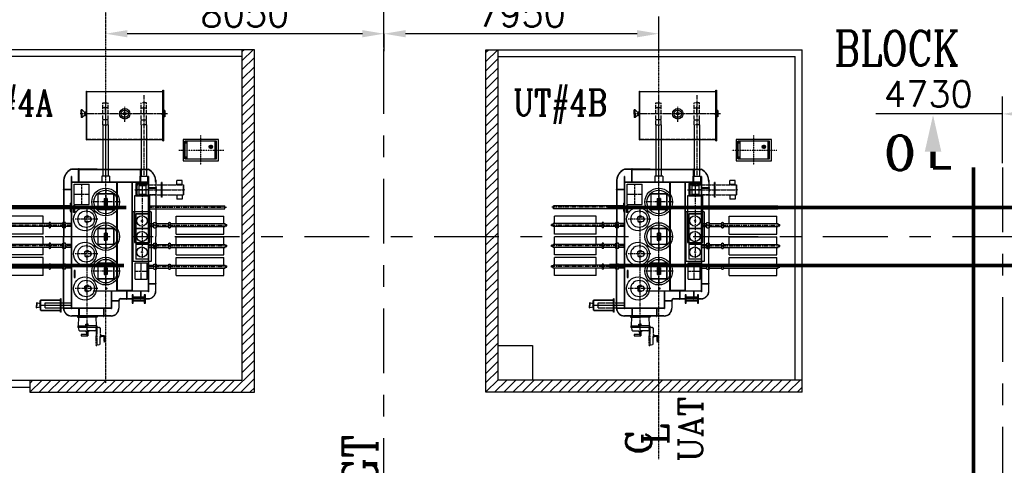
# Model space of a CAD drawing. Header units: inches. Extents: x -341304 to 31571016, y -692717 to 2132253.
# Tile 246 of 256: x 735170 to 763657, y -286094 to -273216. Entities that reach past the tile are written whole.
import ezdxf
from ezdxf.enums import TextEntityAlignment as Align

# ---------------------------------------------------------------- set-up
doc = ezdxf.new("R2010")
doc.units = ezdxf.units.IN
doc.header["$MEASUREMENT"] = 0
for name, pattern in [('0', [0]), ('ACAD_ISO02W100', [15, 12, -3]), ('CENTER', [2, 1.25, -0.25, 0.25, -0.25]), ('CENTER2', [1.125, 0.75, -0.125, 0.125, -0.125]), ('CENTERX2', [4, 2.5, -0.5, 0.5, -0.5]), ('CENTRE', [1.5, 0.75, -0.25, 0.25, -0.25]), ('DASHDOT', [1, 0.5, -0.25, 0, -0.25]), ('DASHED', [0.75, 0.5, -0.25]), ('DASHED2', [0.375, 0.25, -0.125]), ('PHANTOM2', [1.25, 0.625, -0.125, 0.125, -0.125, 0.125, -0.125])]:
    doc.linetypes.add(name, pattern=pattern)
for name, color, linetype in [('1', 7, 'Continuous'), ('DIM', 1, 'Continuous'), ('NGR', 3, 'Continuous'), ('STN_TR', 1, 'Continuous'), ('text', 3, 'Continuous')]:
    doc.layers.add(name, color=color, linetype=linetype)
doc.styles.add('ROMANC', font='ROMANC.SHX')
doc.styles.add('ROMANS', font='romans')
doc.styles.add('ROMANT', font='romant', dxfattribs={"height": 5})
doc.dimstyles.new('User600', dxfattribs={"dimscale": 500, "dimtxt": 1.5, "dimasz": 1.25, "dimexe": 1, "dimexo": 1, "dimgap": 0.4, "dimtad": 1, "dimdec": 0, "dimzin": 0, "dimdsep": 46, "dimtxsty": 'ROMANS', "dimcen": 1, "dimclrd": 8, "dimclre": 8, "dimclrt": 3, "dimadec": 0, "dimazin": 0, "dimtfac": 1, "dimtdec": 0, "dimtix": 1, "dimtofl": 0, "dimtmove": 0, "dimatfit": 3, "dimfxl": 1, "dimtolj": 1, "dimtzin": 0, "dimarcsym": 0})

# ---------------------------------------------------------------- blocks, each defined once
blk = doc.blocks.new('*D271')
at = {"color": 8, "lineweight": -2, "transparency": 16777216}
for p, q in [((768334, -274109), (768334, -276439)), ((763604, -277359), (763604, -275439)), ((763604, -275939), (759937, -275939)), ((767709, -275939), (764229, -275939))]:
    blk.add_line(p, q, dxfattribs=at)
at = {"color": 8, "transparency": 16777216}
for points in [[(764229, -275835), (764229, -276043), (763604, -275939)], [(767709, -275835), (767709, -276043), (768334, -275939)]]:
    blk.add_solid(points, dxfattribs=at)
at = {"layer": 'Defpoints', "color": 0, "transparency": 16777216}
for p in [(768334, -273609), (768334, -275939), (763604, -277859, 96251)]:
    blk.add_point(p, dxfattribs=at)
at = {"color": 3, "transparency": 16777216, "insert": (761458, -275364), "char_height": 750, "attachment_point": 5, "style": 'ROMANS'}
blk.add_mtext('\\A1;4730', dxfattribs=at)
blk = doc.blocks.new('NGR')
at = {"layer": 'NGR', "color": 230, "linetype": 'CENTER2', "ltscale": 0.2}
for p, q in [((0, 429), (0, -427)), ((636, 0), (-670, 0))]:
    blk.add_line(p, q, dxfattribs=at)
at = {"layer": 'NGR', "color": 230}
for p, q in [((-352, -92), (-228, -92)), ((-292, -146), (-292, -35))]:
    blk.add_line(p, q, dxfattribs=at)
for points in [[(-508, -308), (508, -308), (508, 308), (-508, 308)], [(-458, -258), (458, -258), (458, 258), (-458, 258)], [(-458, -258), (-408, -258), (-408, 258), (-458, 258)], [(458, -258), (408, -258), (408, 258), (458, 258)]]:
    blk.add_lwpolyline(points, close=True, dxfattribs=at)
for centre, radius in [((-433, 208), 11.8), ((433, 208), 11.8), ((-433, -208), 11.8), ((-292, -92), 50.5), ((-292, -92), 30.5), ((-292, -92), 6.01), ((433, -208), 11.8)]:
    blk.add_circle(centre, radius, dxfattribs=at)
blk = doc.blocks.new('A$C71295BC6')
at = {"color": 230}
for p, q in [((-560, 2799), (-560, 4200)), ((-560, 4200), (-551, 4200)), ((-551, 2799), (-551, 4200)), ((-551, 4192), (1651, 4192)), ((1651, 2767), (1651, 4232)), ((1651, 4232), (1672, 4232)), ((1672, 4232), (1672, 2767)), ((-707, 3548), (-707, 3658)), ((-686, 3658), (-707, 3658)), ((-707, 3548), (-707, 3438)), ((-686, 3438), (-707, 3438)), ((-687, 3548), (-687, 3658)), ((-687, 3548), (-687, 3438)), ((-601, 3585), (-686, 3658)), ((-601, 3511), (-686, 3438)), ((-581, 3585), (-601, 3585)), ((-581, 3511), (-601, 3511)), ((-600, 3548), (-600, 3585)), ((-600, 3548), (-600, 3511)), ((-581, 3548), (-581, 3606)), ((-560, 3606), (-581, 3606)), ((-581, 3548), (-581, 3490)), ((-560, 3490), (-581, 3490)), ((-560, 3606), (-560, 3490)), ((1628, 3530), (1628, 3568)), ((1711, 3640), (1672, 3640)), ((1711, 3456), (1672, 3456)), ((1711, 3640), (1711, 3456)), ((-80, 3233), (-80, 1743)), ((74, 3233), (74, 1743)), ((1026, 3233), (1026, 1743)), ((1180, 3233), (1180, 1743)), ((-560, 2799), (-551, 2799)), ((-551, 2807), (1651, 2807)), ((1651, 2767), (1672, 2767)), ((-1003, 1743), (-995, 1743)), ((-249, 1948), (-821, 1948)), ((-783, 1583), (-783, 1958)), ((-773, 1583), (-773, 1958)), ((114, 1743), (-109, 1743)), ((-109, 1743), (-109, 1583)), ((114, 1743), (114, 1583)), ((986, 1743), (1209, 1743)), ((986, 1743), (986, 1583)), ((1003, 1583), (1003, 1958)), ((1013, 1583), (1013, 1958)), ((1094, 1948), (1215, 1948)), ((1209, 1743), (1209, 1583)), ((1225, 1743), (1233, 1743)), ((-1223, 1583), (-1223, 1363)), ((325, -1563), (325, 1563)), ((775, 1563), (325, 1563)), ((337, -1575), (337, 1575)), ((763, 1575), (337, 1575)), ((763, -1575), (763, 1575)), ((775, -1563), (775, 1563)), ((904, 1208), (904, 1492)), ((910, 1202), (910, 1498)), ((961, 1471), (961, 1226)), ((961, 1471), (1156, 1471)), ((1156, 1471), (1156, 1226)), ((1453, 1633), (1453, 1413)), ((1612, 1143), (1612, 1565)), ((1635, 1565), (1612, 1565)), ((1635, 1143), (1635, 1565)), ((2060, 1500), (2060, 1618)), ((2212, 1618), (2060, 1618)), ((2212, 1500), (2060, 1500)), ((2212, 1500), (2212, 1618)), ((2253, 1202), (2253, 1498)), ((2260, 1208), (2260, 1492)), ((-1003, 1363), (-1233, 1363)), ((-1233, 1363), (-1233, 1353)), ((-1003, 1353), (-1233, 1353)), ((-1223, 1353), (-1223, 0)), ((-230, 1205), (-230, 795)), ((-225, 1205), (-225, 795)), ((200, 1230), (-205, 1230)), ((205, 1225), (-205, 1225)), ((225, 1205), (225, 795)), ((230, 1205), (230, 795)), ((961, 1226), (1156, 1226)), ((1233, 1413), (1463, 1413)), ((1233, 1403), (1463, 1403)), ((1453, 1403), (1453, 1302)), ((1460, 1398), (1453, 1398)), ((1453, 1353), (1453, 0)), ((1460, 1302), (1453, 1302)), ((1460, 1381), (1460, 1398)), ((1460, 1381), (1460, 1302)), ((1463, 1413), (1463, 1403)), ((1635, 1143), (1612, 1143)), ((2212, 1200), (2060, 1200)), ((2060, 1200), (2060, 1082)), ((2212, 1200), (2212, 1082)), ((2273, 1370), (2259, 1370)), ((2259, 1333), (2273, 1333)), ((2273, 1333), (2273, 1370)), ((-1632, 890), (-3048, 890)), ((-1632, 890), (-3048, 890)), ((-3048, 801), (-3048, 890)), ((-3048, 801), (-3048, 890)), ((-1632, 890), (-3048, 890)), ((-1632, 890), (-3048, 890)), ((-3048, 801), (-3048, 890)), ((-3048, 801), (-3048, 890)), ((-1024, 890), (-1632, 890)), ((-1024, 965), (-1003, 965)), ((-46, 1100), (-46, 900)), ((-46, 1100), (-28, 1100)), ((-46, 900), (-28, 900)), ((-28, 1100), (-28, 900)), ((28, 1100), (28, 900)), ((46, 1100), (28, 1100)), ((46, 900), (28, 900)), ((46, 1100), (46, 900)), ((1254, 965), (1233, 965)), ((1254, 890), (1826, 890)), ((1254, 890), (1826, 890)), ((1254, 890), (1826, 890)), ((1254, 890), (1862, 890)), ((1862, 890), (3448, 890)), ((1862, 890), (3448, 890)), ((1862, 890), (3448, 890)), ((1862, 890), (3448, 890)), ((2212, 1082), (2060, 1082)), ((3448, 801), (3448, 890)), ((3448, 801), (3448, 890)), ((3448, 801), (3448, 890)), ((3448, 801), (3448, 890)), ((-1632, 801), (-3048, 801)), ((-1632, 801), (-3048, 801)), ((-1632, 801), (-3048, 801)), ((-1632, 801), (-3048, 801)), ((-3019, 375), (-3019, 591)), ((-3019, 375), (-3019, 591)), ((-1807, 591), (-3019, 591)), ((-3019, 375), (-3019, 591)), ((-1807, 375), (-1807, 591)), ((-1024, 801), (-1632, 801)), ((-1024, 727), (-1003, 727)), ((-576, 566), (-576, 586)), ((-576, 586), (-538, 586)), ((-500, 586), (-538, 586)), ((-500, 566), (-500, 586)), ((205, 775), (-205, 775)), ((205, 770), (-205, 770)), ((1254, 727), (1233, 727)), ((1254, 801), (1826, 801)), ((1254, 801), (1826, 801)), ((1254, 801), (1826, 801)), ((1254, 801), (1862, 801)), ((1862, 801), (3448, 801)), ((1862, 801), (3448, 801)), ((1862, 801), (3448, 801)), ((1862, 801), (3448, 801)), ((2037, 375), (2037, 591)), ((2037, 591), (3419, 591)), ((3419, 375), (3419, 591)), ((3419, 375), (3419, 591)), ((3419, 375), (3419, 591)), ((-3052, 351), (-3100, 351)), ((-3100, 311), (-3100, 351)), ((-3100, 311), (-3100, 351)), ((-3052, 351), (-3100, 351)), ((-3052, 351), (-3100, 351)), ((-3100, 311), (-3100, 351)), ((-3100, 311), (-3100, 351)), ((-3052, 351), (-3100, 351)), ((-3052, 311), (-3100, 311)), ((-3052, 311), (-3100, 311)), ((-3052, 311), (-3100, 311)), ((-3052, 311), (-3100, 311)), ((-1636, 375), (-3052, 375)), ((-1636, 375), (-3052, 375)), ((-3052, 286), (-3052, 375)), ((-3052, 286), (-3052, 375)), ((-1636, 375), (-3052, 375)), ((-1636, 375), (-3052, 375)), ((-3052, 286), (-3052, 375)), ((-3052, 286), (-3052, 375)), ((-1636, 286), (-3052, 286)), ((-1636, 286), (-3052, 286)), ((-1636, 286), (-3052, 286)), ((-1636, 286), (-3052, 286)), ((-3019, 71), (-3019, 286)), ((-3019, 71), (-3019, 286)), ((-3019, 71), (-3019, 286)), ((-1807, 71), (-1807, 286)), ((-1622, 406), (-1616, 406)), ((-1243, 375), (-1600, 375)), ((-1243, 375), (-1600, 375)), ((-1243, 375), (-1600, 375)), ((-1243, 375), (-1600, 375)), ((-1243, 286), (-1600, 286)), ((-1243, 286), (-1600, 286)), ((-1243, 286), (-1600, 286)), ((-1243, 286), (-1600, 286)), ((-1003, 375), (-1161, 375)), ((-1003, 375), (-1161, 375)), ((-1003, 375), (-1161, 375)), ((-1003, 375), (-1161, 375)), ((-1003, 286), (-1161, 286)), ((-1003, 286), (-1161, 286)), ((-1003, 286), (-1161, 286)), ((-1003, 286), (-1161, 286)), ((-1003, 286), (-1003, 375)), ((-608, 567), (-476, 567)), ((-608, 502), (-608, 567)), ((-608, 502), (-608, 437)), ((-608, 437), (-476, 437)), ((-576, 437), (-576, 418)), ((-576, 418), (-538, 418)), ((-500, 418), (-538, 418)), ((-500, 437), (-500, 418)), ((1233, 375), (1391, 375)), ((1233, 375), (1391, 375)), ((1233, 375), (1391, 375)), ((1233, 375), (1391, 375)), ((1233, 286), (1233, 375)), ((1233, 286), (1391, 286)), ((1233, 286), (1391, 286)), ((1233, 286), (1391, 286)), ((1233, 286), (1391, 286)), ((1473, 375), (1830, 375)), ((1473, 375), (1830, 375)), ((1473, 375), (1830, 375)), ((1473, 375), (1830, 375)), ((1473, 286), (1830, 286)), ((1473, 286), (1830, 286)), ((1473, 286), (1830, 286)), ((1473, 286), (1830, 286)), ((1852, 406), (1846, 406)), ((1866, 375), (3452, 375)), ((1866, 375), (3452, 375)), ((1866, 375), (3452, 375)), ((1866, 375), (3452, 375)), ((1866, 286), (3452, 286)), ((1866, 286), (3452, 286)), ((1866, 286), (3452, 286)), ((1866, 286), (3452, 286)), ((2037, 71), (2037, 286)), ((3419, 71), (3419, 286)), ((3419, 71), (3419, 286)), ((3419, 71), (3419, 286)), ((3452, 286), (3452, 375)), ((3452, 286), (3452, 375)), ((3452, 286), (3452, 375)), ((3452, 286), (3452, 375)), ((3452, 351), (3500, 351)), ((3452, 351), (3500, 351)), ((3452, 351), (3500, 351)), ((3452, 351), (3500, 351)), ((3452, 311), (3500, 311)), ((3452, 311), (3500, 311)), ((3452, 311), (3500, 311)), ((3452, 311), (3500, 311)), ((3500, 311), (3500, 351)), ((3500, 311), (3500, 351)), ((3500, 311), (3500, 351)), ((3500, 311), (3500, 351)), ((-1807, 71), (-3019, 71)), ((-1807, 71), (-3019, 71)), ((-1807, 71), (-3019, 71)), ((-1622, 256), (-1616, 256)), ((-230, 205), (-230, -205)), ((-225, 205), (-225, -205)), ((200, 230), (-205, 230)), ((205, 225), (-205, 225)), ((-46, 100), (-46, -100)), ((-46, 100), (-28, 100)), ((-28, 100), (-28, -100)), ((28, 100), (28, -100)), ((46, 100), (28, 100)), ((46, 100), (46, -100)), ((225, 205), (225, -205)), ((230, 205), (230, -205)), ((1225, 229), (875, 229)), ((1225, 221), (875, 221)), ((1852, 256), (1846, 256)), ((2037, 71), (3419, 71)), ((2037, 71), (3419, 71)), ((2037, 71), (3419, 71)), ((-3052, -249), (-3100, -249)), ((-3100, -289), (-3100, -249)), ((-3100, -289), (-3100, -249)), ((-3052, -249), (-3100, -249)), ((-3052, -249), (-3100, -249)), ((-3100, -289), (-3100, -249)), ((-3100, -289), (-3100, -249)), ((-3052, -249), (-3100, -249)), ((-1636, -225), (-3052, -225)), ((-1636, -225), (-3052, -225)), ((-3052, -314), (-3052, -225)), ((-3052, -314), (-3052, -225)), ((-1636, -225), (-3052, -225)), ((-1636, -225), (-3052, -225)), ((-3052, -314), (-3052, -225)), ((-3052, -314), (-3052, -225)), ((-3019, -225), (-3019, -9)), ((-3019, -225), (-3019, -9)), ((-1807, -9), (-3019, -9)), ((-3019, -225), (-3019, -9)), ((-1807, -225), (-1807, -9)), ((-1622, -194), (-1616, -194)), ((-1243, -225), (-1600, -225)), ((-1243, -225), (-1600, -225)), ((-1243, -225), (-1600, -225)), ((-1243, -225), (-1600, -225)), ((-1223, -2067), (-1223, 0)), ((-1003, -225), (-1161, -225)), ((-1003, -225), (-1161, -225)), ((-1003, -225), (-1161, -225)), ((-1003, -225), (-1161, -225)), ((-1003, -314), (-1003, -225)), ((205, -225), (-205, -225)), ((205, -230), (-205, -230)), ((-46, -100), (-28, -100)), ((46, -100), (28, -100)), ((1225, -221), (875, -221)), ((1225, -229), (875, -229)), ((1233, -225), (1391, -225)), ((1233, -225), (1391, -225)), ((1233, -225), (1391, -225)), ((1233, -225), (1391, -225)), ((1233, -314), (1233, -225)), ((1453, -1353), (1453, 0)), ((1473, -225), (1830, -225)), ((1473, -225), (1830, -225)), ((1473, -225), (1830, -225)), ((1473, -225), (1830, -225)), ((1852, -194), (1846, -194)), ((1866, -225), (3452, -225)), ((1866, -225), (3452, -225)), ((1866, -225), (3452, -225)), ((1866, -225), (3452, -225)), ((2037, -225), (2037, -9)), ((2037, -9), (3419, -9)), ((3419, -225), (3419, -9)), ((3419, -225), (3419, -9)), ((3419, -225), (3419, -9)), ((3452, -314), (3452, -225)), ((3452, -314), (3452, -225)), ((3452, -314), (3452, -225)), ((3452, -314), (3452, -225)), ((3452, -249), (3500, -249)), ((3452, -249), (3500, -249)), ((3452, -249), (3500, -249)), ((3452, -249), (3500, -249)), ((3500, -289), (3500, -249)), ((3500, -289), (3500, -249)), ((3500, -289), (3500, -249)), ((3500, -289), (3500, -249)), ((-3052, -289), (-3100, -289)), ((-3052, -289), (-3100, -289)), ((-3052, -289), (-3100, -289)), ((-3052, -289), (-3100, -289)), ((-1636, -314), (-3052, -314)), ((-1636, -314), (-3052, -314)), ((-1636, -314), (-3052, -314)), ((-1636, -314), (-3052, -314)), ((-3019, -529), (-3019, -314)), ((-3019, -529), (-3019, -314)), ((-3019, -529), (-3019, -314)), ((-1807, -529), (-3019, -529)), ((-1807, -529), (-3019, -529)), ((-1807, -529), (-3019, -529)), ((-1807, -529), (-1807, -314)), ((-1622, -344), (-1616, -344)), ((-1243, -314), (-1600, -314)), ((-1243, -314), (-1600, -314)), ((-1243, -314), (-1600, -314)), ((-1243, -314), (-1600, -314)), ((-1003, -314), (-1161, -314)), ((-1003, -314), (-1161, -314)), ((-1003, -314), (-1161, -314)), ((-1003, -314), (-1161, -314)), ((-608, -435), (-476, -435)), ((-608, -500), (-608, -435)), ((-608, -500), (-608, -565)), ((-608, -565), (-476, -565)), ((-576, -416), (-538, -416)), ((-576, -436), (-576, -416)), ((-576, -565), (-576, -584)), ((-500, -416), (-538, -416)), ((-500, -436), (-500, -416)), ((-500, -565), (-500, -584)), ((1233, -314), (1391, -314)), ((1233, -314), (1391, -314)), ((1233, -314), (1391, -314)), ((1233, -314), (1391, -314)), ((1473, -314), (1830, -314)), ((1473, -314), (1830, -314)), ((1473, -314), (1830, -314)), ((1473, -314), (1830, -314)), ((1852, -344), (1846, -344)), ((1866, -314), (3452, -314)), ((1866, -314), (3452, -314)), ((1866, -314), (3452, -314)), ((1866, -314), (3452, -314)), ((2037, -529), (2037, -314)), ((2037, -529), (3419, -529)), ((2037, -529), (3419, -529)), ((2037, -529), (3419, -529)), ((3419, -529), (3419, -314)), ((3419, -529), (3419, -314)), ((3419, -529), (3419, -314)), ((3452, -289), (3500, -289)), ((3452, -289), (3500, -289)), ((3452, -289), (3500, -289)), ((3452, -289), (3500, -289)), ((-3052, -849), (-3100, -849)), ((-3100, -889), (-3100, -849)), ((-3100, -889), (-3100, -849)), ((-3052, -849), (-3100, -849)), ((-3052, -849), (-3100, -849)), ((-3100, -889), (-3100, -849)), ((-3100, -889), (-3100, -849)), ((-3052, -849), (-3100, -849)), ((-1636, -825), (-3052, -825)), ((-1636, -825), (-3052, -825)), ((-3052, -914), (-3052, -825)), ((-3052, -914), (-3052, -825)), ((-1636, -825), (-3052, -825)), ((-1636, -825), (-3052, -825)), ((-3052, -914), (-3052, -825)), ((-3052, -914), (-3052, -825)), ((-3019, -825), (-3019, -609)), ((-3019, -825), (-3019, -609)), ((-1807, -609), (-3019, -609)), ((-3019, -825), (-3019, -609)), ((-1807, -825), (-1807, -609)), ((-1622, -794), (-1616, -794)), ((-1243, -825), (-1600, -825)), ((-1243, -825), (-1600, -825)), ((-1243, -825), (-1600, -825)), ((-1243, -825), (-1600, -825)), ((-1003, -825), (-1161, -825)), ((-1003, -825), (-1161, -825)), ((-1003, -825), (-1161, -825)), ((-1003, -825), (-1161, -825)), ((-1003, -914), (-1003, -825)), ((-576, -584), (-538, -584)), ((-500, -584), (-538, -584)), ((-230, -795), (-230, -1205)), ((-225, -795), (-225, -1205)), ((200, -770), (-205, -770)), ((205, -775), (-205, -775)), ((225, -795), (225, -1205)), ((230, -795), (230, -1205)), ((1233, -825), (1391, -825)), ((1233, -825), (1391, -825)), ((1233, -825), (1391, -825)), ((1233, -825), (1391, -825)), ((1233, -914), (1233, -825)), ((1473, -825), (1830, -825)), ((1473, -825), (1830, -825)), ((1473, -825), (1830, -825)), ((1473, -825), (1830, -825)), ((1866, -825), (3452, -825)), ((1866, -825), (3452, -825)), ((1866, -825), (3452, -825)), ((1866, -825), (3452, -825)), ((2037, -825), (2037, -609)), ((2037, -609), (3419, -609)), ((3419, -825), (3419, -609)), ((3419, -825), (3419, -609)), ((3419, -825), (3419, -609)), ((3452, -914), (3452, -825)), ((3452, -914), (3452, -825)), ((3452, -914), (3452, -825)), ((3452, -914), (3452, -825)), ((3452, -849), (3500, -849)), ((3452, -849), (3500, -849)), ((3452, -849), (3500, -849)), ((3452, -849), (3500, -849)), ((3500, -889), (3500, -849)), ((3500, -889), (3500, -849)), ((3500, -889), (3500, -849)), ((3500, -889), (3500, -849)), ((-3052, -889), (-3100, -889)), ((-3052, -889), (-3100, -889)), ((-3052, -889), (-3100, -889)), ((-3052, -889), (-3100, -889)), ((-1636, -914), (-3052, -914)), ((-1636, -914), (-3052, -914)), ((-1636, -914), (-3052, -914)), ((-1636, -914), (-3052, -914)), ((-3019, -1129), (-3019, -914)), ((-3019, -1129), (-3019, -914)), ((-3019, -1129), (-3019, -914)), ((-1807, -1129), (-3019, -1129)), ((-1807, -1129), (-3019, -1129)), ((-1807, -1129), (-3019, -1129)), ((-1807, -1129), (-1807, -914)), ((-1622, -944), (-1616, -944)), ((-1243, -914), (-1600, -914)), ((-1243, -914), (-1600, -914)), ((-1243, -914), (-1600, -914)), ((-1243, -914), (-1600, -914)), ((-1003, -914), (-1161, -914)), ((-1003, -914), (-1161, -914)), ((-1003, -914), (-1161, -914)), ((-1003, -914), (-1161, -914)), ((-46, -900), (-46, -1100)), ((-46, -900), (-28, -900)), ((-46, -1100), (-28, -1100)), ((-28, -900), (-28, -1100)), ((28, -900), (28, -1100)), ((46, -900), (28, -900)), ((46, -1100), (28, -1100)), ((46, -900), (46, -1100)), ((1233, -914), (1391, -914)), ((1233, -914), (1391, -914)), ((1233, -914), (1391, -914)), ((1233, -914), (1391, -914)), ((1473, -914), (1830, -914)), ((1473, -914), (1830, -914)), ((1473, -914), (1830, -914)), ((1473, -914), (1830, -914)), ((1866, -914), (3452, -914)), ((1866, -914), (3452, -914)), ((1866, -914), (3452, -914)), ((1866, -914), (3452, -914)), ((2037, -1129), (2037, -914)), ((2037, -1129), (3419, -1129)), ((2037, -1129), (3419, -1129)), ((2037, -1129), (3419, -1129)), ((3419, -1129), (3419, -914)), ((3419, -1129), (3419, -914)), ((3419, -1129), (3419, -914)), ((3452, -889), (3500, -889)), ((3452, -889), (3500, -889)), ((3452, -889), (3500, -889)), ((3452, -889), (3500, -889)), ((-576, -1418), (-538, -1418)), ((-576, -1438), (-576, -1418)), ((-500, -1418), (-538, -1418)), ((-500, -1438), (-500, -1418)), ((205, -1225), (-205, -1225)), ((205, -1230), (-205, -1230)), ((64, -1225), (76, -1225)), ((1233, -1353), (1463, -1353)), ((1233, -1363), (1463, -1363)), ((1453, -1583), (1453, -1363)), ((1463, -1363), (1463, -1353)), ((-608, -1502), (-608, -1437)), ((-608, -1437), (-476, -1437)), ((-608, -1502), (-608, -1567)), ((-608, -1567), (-476, -1567)), ((-576, -1567), (-576, -1586)), ((-576, -1586), (-538, -1586)), ((-500, -1586), (-538, -1586)), ((-500, -1567), (-500, -1586)), ((17, -1475), (17, -1527)), ((775, -1563), (325, -1563)), ((763, -1575), (337, -1575)), ((600, -1583), (600, -1813)), ((610, -1583), (610, -1813)), ((1003, -1583), (1003, -1813)), ((1013, -1583), (1013, -1813)), ((1233, -1598), (1225, -1598)), ((-2006, -1915), (-2006, -1990)), ((-2006, -2065), (-2006, -1990)), ((-1901, -1940), (-1995, -1915)), ((-1995, -1915), (-1995, -1990)), ((-1995, -2065), (-1995, -1990)), ((-1901, -1990), (-1901, -1852)), ((-1901, -1915), (-1901, -1990)), ((-1901, -1990), (-1901, -2128)), ((-1901, -2065), (-1901, -1990)), ((-1881, -1838), (-1310, -1838)), ((-1881, -1838), (-1310, -1838)), ((-1881, -2142), (-1881, -1838)), ((-1881, -2142), (-1881, -1838)), ((-1310, -1840), (-1881, -1840)), ((-1755, -2065), (-1755, -1915)), ((-1310, -2183), (-1310, -1797)), ((-1310, -2183), (-1310, -1797)), ((-1289, -1797), (-1310, -1797)), ((-1289, -2183), (-1289, -1797)), ((-1289, -2183), (-1289, -1797)), ((-1263, -1915), (-1003, -1915)), ((163, -1848), (393, -1848)), ((163, -1858), (383, -1858)), ((383, -1848), (383, -1846)), ((383, -1858), (393, -1858)), ((775, -1923), (796, -1923)), ((-1901, -2040), (-1995, -2065)), ((-1310, -2140), (-1881, -2140)), ((-1881, -2142), (-1310, -2142)), ((-1289, -2183), (-1310, -2183)), ((-1289, -2183), (-1310, -2183)), ((-1269, -2065), (-1003, -2065)), ((-1003, -2067), (-1233, -2067)), ((-1233, -2077), (-1233, -2067)), ((-1003, -2077), (-1233, -2077)), ((-1223, -2078), (-1223, -2077)), ((-995, -2093), (-1003, -2093)), ((-783, -2078), (-783, -2308)), ((-773, -2078), (-773, -2308)), ((-67, -2078), (-67, -2308)), ((-57, -2078), (-57, -2308)), ((163, -2093), (155, -2093)), ((-249, -2298), (-821, -2298)), ((-821, -2298), (-821, -2326)), ((-821, -2326), (-535, -2326)), ((-785, -2326), (-796, -2582)), ((-785, -2298), (-785, -2326)), ((-572, -2537), (-538, -2537)), ((-572, -2582), (-572, -2537)), ((-504, -2537), (-538, -2537)), ((-249, -2326), (-535, -2326)), ((-504, -2582), (-504, -2537)), ((-285, -2298), (-285, -2326)), ((-284, -2326), (-274, -2582)), ((-249, -2298), (-249, -2326)), ((-67, -2308), (-57, -2308)), ((163, -2298), (-57, -2298)), ((-811, -2582), (-535, -2582)), ((-811, -2582), (-811, -2613)), ((-811, -2616), (-811, -2631)), ((-275, -2631), (-811, -2631)), ((-793, -2631), (-780, -2707)), ((-758, -2726), (-535, -2726)), ((-551, -2831), (-709, -2831)), ((-709, -2831), (-709, -2874)), ((-583, -2726), (-583, -2742)), ((-583, -2742), (-536, -2742)), ((-564, -2742), (-564, -2758)), ((-564, -2758), (-536, -2758)), ((-551, -2831), (-551, -2758)), ((-536, -2758), (-506, -2758)), ((-258, -2582), (-535, -2582)), ((-312, -2726), (-535, -2726)), ((-486, -2742), (-534, -2742)), ((-519, -2758), (-519, -2874)), ((-506, -2742), (-506, -2758)), ((-486, -2726), (-486, -2742)), ((-709, -2874), (-519, -2874))]:
    blk.add_line(p, q, dxfattribs=at)
at = {"color": 230, "linetype": 'ACAD_ISO02W100', "ltscale": 10}
for p, q in [((-551, 4188), (1651, 4188)), ((-80, 3233), (-80, 3863)), ((-80, 3863), (74, 3863)), ((74, 3233), (74, 3863)), ((1026, 3233), (1026, 3863)), ((1180, 3863), (1026, 3863)), ((1180, 3233), (1180, 3863)), ((-80, 3233), (74, 3233)), ((1180, 3233), (1026, 3233)), ((-551, 2811), (1651, 2811))]:
    blk.add_line(p, q, dxfattribs=at)
at = {"color": 230, "linetype": 'CENTER2', "ltscale": 150}
for p, q in [((-3, 4083), (-3, 1740)), ((1103, 4083), (1103, 1740)), ((-538, -2868), (-537, 878)), ((-1636, 406), (-1636, 256)), ((-1622, 406), (-1636, 406)), ((-1600, 406), (-1616, 406)), ((-1600, 256), (-1600, 406)), ((-1243, 256), (-1243, 406)), ((-1161, 256), (-1161, 406)), ((-227, 500), (-904, 500)), ((1391, 256), (1391, 406)), ((1473, 256), (1473, 406)), ((1830, 256), (1830, 406)), ((1830, 406), (1846, 406)), ((1852, 406), (1866, 406)), ((1866, 406), (1866, 256)), ((-1622, 256), (-1636, 256)), ((-1600, 256), (-1616, 256)), ((1830, 256), (1846, 256)), ((1852, 256), (1866, 256)), ((-1636, -194), (-1636, -344)), ((-1622, -194), (-1636, -194)), ((-1600, -194), (-1616, -194)), ((-1600, -344), (-1600, -194)), ((-1243, -344), (-1243, -194)), ((-1161, -344), (-1161, -194)), ((1391, -344), (1391, -194)), ((1407, -344), (1407, -194)), ((1473, -344), (1473, -194)), ((1830, -344), (1830, -194)), ((1830, -194), (1846, -194)), ((1852, -194), (1866, -194)), ((1866, -194), (1866, -344)), ((-1622, -344), (-1636, -344)), ((-1600, -344), (-1616, -344)), ((-227, -502), (-903, -502)), ((1830, -344), (1846, -344)), ((1852, -344), (1866, -344)), ((-1636, -794), (-1636, -944)), ((-1622, -794), (-1636, -794)), ((-1600, -794), (-1616, -794)), ((-1600, -944), (-1600, -794)), ((-1243, -944), (-1243, -794)), ((-1161, -944), (-1161, -794)), ((1391, -944), (1391, -794)), ((1473, -944), (1473, -794)), ((1830, -944), (1830, -794)), ((1830, -794), (1846, -794)), ((1852, -794), (1866, -794)), ((1866, -794), (1866, -944)), ((-1622, -944), (-1636, -944)), ((-1600, -944), (-1616, -944)), ((1830, -944), (1846, -944)), ((1852, -944), (1866, -944)), ((-231, -1502), (-896, -1502))]:
    blk.add_line(p, q, dxfattribs=at)
at = {"color": 230, "linetype": 'PHANTOM2', "ltscale": 300}
for p, q in [((74, 3721), (-80, 3721)), ((1026, 3721), (1180, 3721)), ((74, 3375), (-80, 3375)), ((1026, 3375), (1180, 3375))]:
    blk.add_line(p, q, dxfattribs=at)
at = {"color": 230, "linetype": 'CENTER2', "ltscale": 100}
for p, q in [((-3, 3548), (-3, 3759)), ((550, 3312), (550, 3759)), ((1103, 3548), (1103, 3759)), ((1790, 3548), (-735, 3548)), ((-695, 926), (-695, 1516)), ((-910, 1221), (-480, 1221)), ((1024, -1234), (1024, -762)), ((852, -998), (1196, -998))]:
    blk.add_line(p, q, dxfattribs=at)
at = {"color": 230, "linetype": 'DASHED2', "ltscale": 10}
for p, q in [((-1003, 1743), (-1003, -2093)), ((-783, 1940), (-995, 1940)), ((-995, 1743), (-995, -2093)), ((-773, 1940), (1003, 1940)), ((1013, 1940), (1225, 1940)), ((1225, 1743), (1225, -1598)), ((1233, 1743), (1233, -1598)), ((-1215, 1575), (-1215, 1363)), ((-995, 1583), (1225, 1583)), ((-995, 1575), (1225, 1575)), ((1445, 1625), (1445, 1413)), ((-1215, 1353), (-1215, 0)), ((1445, 1403), (1445, 0)), ((-1024, 965), (-1024, 727)), ((1254, 965), (1254, 727)), ((-1215, -2067), (-1215, 0)), ((1445, -1353), (1445, 0)), ((1445, -1575), (1445, -1363)), ((1225, -1575), (-375, -1575)), ((1225, -1583), (-375, -1583)), ((155, -1583), (155, -2093)), ((163, -1583), (163, -2093)), ((375, -1858), (375, -2070)), ((425, -1795), (600, -1795)), ((610, -1795), (1003, -1795)), ((1013, -1795), (1225, -1795)), ((-1215, -2070), (-1215, -2077)), ((155, -2070), (-995, -2070)), ((155, -2078), (-995, -2078)), ((-783, -2290), (-995, -2290)), ((-67, -2290), (-773, -2290)), ((155, -2290), (-57, -2290))]:
    blk.add_line(p, q, dxfattribs=at)
at = {"color": 230, "ltscale": 10}
for p, q in [((-783, 1948), (-995, 1948)), ((-773, 1958), (-783, 1958)), ((-773, 1958), (-783, 1958)), ((-773, 1948), (1003, 1948)), ((1003, 1958), (1013, 1958)), ((1003, 1958), (1013, 1958)), ((1013, 1948), (1225, 1948)), ((42, -1501), (-9, -1501)), ((17, -1501), (42, -1501)), ((383, -1858), (383, -2070)), ((393, -1848), (393, -1858)), ((393, -1848), (393, -1858)), ((425, -1803), (600, -1803)), ((600, -1813), (610, -1813)), ((600, -1813), (610, -1813)), ((610, -1803), (1003, -1803)), ((1003, -1813), (1013, -1813)), ((1003, -1813), (1013, -1813)), ((1013, -1803), (1225, -1803)), ((-783, -2298), (-995, -2298)), ((-773, -2308), (-783, -2308)), ((-773, -2308), (-783, -2308)), ((-773, -2308), (-783, -2308)), ((-773, -2308), (-783, -2308)), ((-67, -2298), (-773, -2298))]:
    blk.add_line(p, q, dxfattribs=at)
at = {"color": 230, "ltscale": 100}
for p, q in [((-910, 926), (-910, 1516)), ((-910, 1516), (-480, 1516)), ((-480, 926), (-480, 1516)), ((-910, 926), (-480, 926)), ((852, -1234), (852, -762)), ((852, -762), (1196, -762)), ((1196, -1234), (1196, -762)), ((852, -1234), (1196, -1234))]:
    blk.add_line(p, q, dxfattribs=at)
at = {"color": 230, "linetype": 'ByBlock', "ltscale": 50}
for p, q in [((1235, 1527), (868, 1527)), ((868, 1527), (868, 1173)), ((1227, 1535), (873, 1535)), ((873, 1535), (873, 1168)), ((1227, 1535), (1227, 1168)), ((1235, 1527), (1235, 1173)), ((1235, 1173), (868, 1173)), ((1227, 1168), (873, 1168)), ((1230, 650), (870, 650)), ((870, 650), (870, -650)), ((1225, 655), (875, 655)), ((875, 655), (875, -655)), ((1225, 658), (1225, -658)), ((1230, 650), (1230, -650)), ((1230, -650), (870, -650)), ((1225, -655), (875, -655))]:
    blk.add_line(p, q, dxfattribs=at)
at = {"color": 230, "linetype": 'CENTER'}
for p, q in [((904, 1492), (1612, 1492)), ((910, 1498), (1612, 1498)), ((1635, 1498), (2253, 1498)), ((1635, 1492), (2260, 1492)), ((834, 1350), (2290, 1350)), ((904, 1208), (1612, 1208)), ((910, 1202), (1612, 1202)), ((1635, 1208), (2260, 1208)), ((1635, 1202), (2253, 1202))]:
    blk.add_line(p, q, dxfattribs=at)
at = {"color": 230, "linetype": 'CENTERX2', "ltscale": 50}
for p, q in [((1050, 1510), (1050, -717)), ((0, 1400), (0, 600)), ((1235, 1350), (868, 1350)), ((400, 1000), (-400, 1000)), ((-999, 846), (-3096, 846)), ((1229, 846), (3496, 846)), ((-1003, 331), (-3100, 331)), ((0, 400), (0, -400)), ((1233, 331), (3500, 331)), ((-1003, -269), (-3100, -269)), ((1233, -269), (3500, -269)), ((0, -600), (0, -1400)), ((-1003, -869), (-3100, -869)), ((400, -1000), (-400, -1000)), ((1233, -869), (3500, -869)), ((-575, -1435), (-575, -1554))]:
    blk.add_line(p, q, dxfattribs=at)
at = {"color": 230, "linetype": 'CENTER', "ltscale": 0.5}
blk.add_line((1050, 1470), (1050, 1208), dxfattribs=at)
at = {"color": 230, "linetype": 'DASHED', "ltscale": 50}
for p, q in [((1458, 1204), (1233, 1204)), ((-274, -2615), (-290, -2707)), ((-274, -2597), (-274, -2873)), ((-274, -2613), (-182, -2628)), ((-258, -2582), (-258, -2613)), ((-258, -2613), (-258, -3150)), ((-164, -2650), (-164, -2873)), ((-163, -2825), (-147, -2825)), ((-147, -2825), (-147, -2872)), ((-147, -2845), (-131, -2845)), ((-131, -2875), (-131, -2845)), ((-274, -3150), (-274, -2873)), ((-258, -3131), (-182, -3119)), ((-164, -3097), (-164, -2873)), ((-163, -2922), (-147, -2922)), ((-147, -2922), (-147, -2875)), ((-147, -2902), (-131, -2902)), ((-58, -2890), (-132, -2890)), ((-131, -2857), (-15, -2857)), ((-131, -2902), (-131, -2875)), ((-58, -2890), (-58, -3047)), ((-58, -3047), (-15, -3047)), ((-15, -3047), (-15, -2857)), ((-274, -3150), (-258, -3150))]:
    blk.add_line(p, q, dxfattribs=at)
at = {"color": 230, "ltscale": 50}
for p, q in [((1317, 717), (783, 717)), ((783, 717), (783, -717)), ((1317, 717), (1317, -717)), ((1317, -717), (783, -717))]:
    blk.add_line(p, q, dxfattribs=at)
at = {"color": 230, "linetype": 'CENTER2', "ltscale": 125}
for p, q in [((-1626, 331), (-1594, 331)), ((-1161, 406), (-1243, 406)), ((1417, 331), (1365, 331)), ((1417, 331), (1365, 331)), ((1391, 406), (1473, 406)), ((1856, 331), (1824, 331)), ((-1161, 256), (-1243, 256)), ((1391, 256), (1473, 256)), ((-1626, -269), (-1594, -269)), ((-1161, -194), (-1243, -194)), ((-1187, -269), (-1135, -269)), ((-1187, -269), (-1135, -269)), ((1417, -269), (1365, -269)), ((1417, -269), (1365, -269)), ((1391, -194), (1473, -194)), ((1856, -269), (1824, -269)), ((-1161, -344), (-1243, -344)), ((1391, -344), (1473, -344)), ((-1161, -794), (-1243, -794)), ((1391, -794), (1473, -794)), ((-1626, -869), (-1594, -869)), ((-1161, -944), (-1243, -944)), ((-1187, -869), (-1135, -869)), ((-1187, -869), (-1135, -869)), ((1417, -869), (1365, -869)), ((1417, -869), (1365, -869)), ((1391, -944), (1473, -944)), ((1856, -869), (1824, -869))]:
    blk.add_line(p, q, dxfattribs=at)
at = {"color": 230, "linetype": 'PHANTOM2', "ltscale": 125}
for p, q in [((-2006, -1915), (-1995, -1915)), ((-1882, -1852), (-1901, -1852)), ((-2006, -2065), (-1995, -2065)), ((-1882, -2128), (-1901, -2128))]:
    blk.add_line(p, q, dxfattribs=at)
at = {"color": 230, "linetype": 'CENTER', "ltscale": 10}
blk.add_line((-1003, -1990), (-1927, -1990), dxfattribs=at)
at = {"color": 230, "linetype": 'DASHED', "ltscale": 40}
for p, q in [((-1755, -1915), (-1268, -1915)), ((-1755, -2065), (-1268, -2065))]:
    blk.add_line(p, q, dxfattribs=at)
at = {"color": 230, "ltscale": 10}
for points in [[(-906, 896), (-906, 691), (-936, 691), (-937, 896)], [(-884, -1183), (-884, -979), (-915, -979), (-915, -1183)]]:
    blk.add_lwpolyline(points, close=True, dxfattribs=at)
at = {"color": 230}
for points in [[(796, -1923), (796, -1686), (766, -1686), (766, -1923)], [(1146, -1923), (1146, -1686), (1117, -1686), (1117, -1923)]]:
    blk.add_lwpolyline(points, close=True, dxfattribs=at)
for points in [[(1117, -1761), (796, -1761), (796, -1745), (1117, -1745)], [(1117, -1867), (796, -1867), (796, -1850), (1117, -1850)]]:
    blk.add_lwpolyline(points, dxfattribs=at)
at = {"color": 230, "linetype": 'ACAD_ISO02W100', "ltscale": 2}
blk.add_circle((550, 3548), 105, dxfattribs=at)
at = {"color": 230}
for centre, radius in [((1628, 3548), 12.3), ((0, 1000), 400), ((0, 1000), 340), ((1048, 450), 150), ((0, 0), 400), ((0, 0), 340), ((1048, 0), 150), ((1048, -450), 150), ((0, -1000), 400), ((0, -1000), 340), ((17, -1501), 19.1), ((17, -1501), 11.6), ((-538, -2560), 16.3), ((-538, -2560), 7.49)]:
    blk.add_circle(centre, radius, dxfattribs=at)
at = {"color": 230, "ltscale": 125}
for centre, radius in [((-600, 502), 333), ((-566, 502), 239), ((-600, -500), 333), ((-566, -500), 239), ((-600, -1502), 333), ((-566, -1502), 239)]:
    blk.add_circle(centre, radius, dxfattribs=at)
at = {"color": 230, "linetype": '0'}
for centre in [(1050, 450), (1050, 0), (1050, -450)]:
    blk.add_circle(centre, 15.2, dxfattribs=at)
at = {"color": 230}
for centre, radius, start, end in [((-832, 1592), 392, 114.6409, 182.5438), ((1062, 1592), 392, 357.4562, 65.3591), ((-205, 1205), 25, 90, 180), ((-205, 1205), 20, 90, 180), ((205, 1205), 25, 0, 90), ((205, 1205), 20, 0, 90), ((-205, 795), 25, 180, 270), ((-205, 795), 20, 180, 270), ((205, 795), 20, 270, 0), ((205, 795), 25, 270, 0), ((-475, 502), 64.8, 268.5953, 91.4047), ((-205, 205), 25, 90, 180), ((-205, 205), 20, 90, 180), ((205, 205), 25, 0, 90), ((205, 205), 20, 0, 90), ((-205, -205), 25, 180, 270), ((-205, -205), 20, 180, 270), ((205, -205), 20, 270, 0), ((205, -205), 25, 270, 0), ((-475, -500), 64.8, 268.5953, 91.4047), ((-205, -795), 25, 90, 180), ((-205, -795), 20, 90, 180), ((205, -795), 25, 0, 90), ((205, -795), 20, 0, 90), ((-205, -1205), 25, 180, 270), ((-205, -1205), 20, 180, 270), ((205, -1205), 20, 270, 0), ((205, -1205), 25, 270, 0), ((-475, -1502), 64.8, 268.5953, 91.4047), ((1225, -1575), 228, 270, 0), ((425, -1845), 50, 90, 183.4398), ((425, -1845), 42, 90, 181.7678), ((-995, -2070), 228, 180, 270), ((155, -2070), 228, 270, 0), ((-758, -2703), 22.5, 189.4727, 270), ((-312, -2703), 22.5, 270, 350.5273)]:
    blk.add_arc(centre, radius, start, end, dxfattribs=at)
at = {"color": 230, "linetype": 'DASHED2', "ltscale": 10}
for centre, radius, start, end in [((-830, 1592), 385, 115.3257, 182.5733), ((1060, 1592), 385, 357.4267, 64.6743), ((1225, -1575), 220, 270, 0), ((-995, -2070), 220, 180, 270), ((155, -2070), 220, 270, 0)]:
    blk.add_arc(centre, radius, start, end, dxfattribs=at)
at = {"color": 230, "linetype": 'DASHED', "ltscale": 50}
for centre, start, end in [((-186, -2650), 0, 80.5273), ((-186, -3097), 279.4727, 0)]:
    blk.add_arc(centre, 22.5, start, end, dxfattribs=at)
at = {"layer": '1', "color": 230, "linetype": 'Continuous'}
for p, q in [((597, 3569), (503, 3569)), ((503, 3548), (503, 3569)), ((597, 3548), (503, 3548)), ((509, 3527), (509, 3548)), ((591, 3527), (509, 3527)), ((550, 3548), (559, 3556)), ((559, 3540), (550, 3548)), ((591, 3527), (591, 3548)), ((597, 3548), (597, 3569))]:
    blk.add_line(p, q, dxfattribs=at)
for radius in [152, 12.3, 8.39]:
    blk.add_circle((550, 3548), radius, dxfattribs=at)
at = {"layer": 'Defpoints', "color": 230, "linetype": 'ByBlock'}
blk.add_point((2280, 1350), dxfattribs=at)
at = {"layer": 'STN_TR', "color": 230}
blk.add_lwpolyline([(828, 1175), (828, -175), (1278, -175), (1278, 1175)], close=True, dxfattribs=at)
at = {"layer": 'NGR', "color": 230, "rotation": 180}
blk.add_blockref('NGR', (2750, 2500), dxfattribs=at)
blk = doc.blocks.new('GT REV-02')
at = {"ltscale": 100}
h = blk.add_hatch(dxfattribs=at)
h.set_pattern_fill('ANSI31', color=230, scale=1500)
h.set_pattern_definition([(45, (571145.68, -177041.26), (-132.582521, 132.582521), [])])
h.paths.add_polyline_path([(-691191, 39591), (-691541, 39591), (-691541, 34191), (-691191, 34191)])
h.paths.add_polyline_path([(-691191, 34191), (-691541, 34191), (-691541, 30041), (-695491, 30041), (-695491, 29691), (-691191, 29691)])
h.paths.add_polyline_path([(-697691, 30041), (-697691, 29691), (-695491, 29691), (-695491, 30041)])
h = blk.add_hatch(dxfattribs=at)
h.set_pattern_fill('ANSI31', color=230, scale=1500)
h.set_pattern_definition([(45, (586445.28, -177041.26), (-132.582521, 132.582521), [])])
h.paths.add_polyline_path([(-684491, 39591), (-684141, 39591), (-684141, 34191), (-684491, 34191)])
h.paths.add_polyline_path([(-684491, 34191), (-684141, 34191), (-684141, 30041), (-680191, 30041), (-680191, 29691), (-684491, 29691)])
h.paths.add_polyline_path([(-675341, 30041), (-675341, 29691), (-680191, 29691), (-680191, 30041)])
at = {"color": 230, "linetype": 'CENTER2', "ltscale": 0.5}
for p, q in [((-695491, 29957, 96251), (-695491, 42639, 96251)), ((-679491, 27757, 96251), (-679491, 40424, 96251))]:
    blk.add_line(p, q, dxfattribs=at)
at = {"color": 230, "linetype": 'CENTRE', "ltscale": 2500}
for p, q in [((-687441, 18988, -96251), (-687441, 42500, -96251)), ((-669546, 36191), (-669546, -809)), ((-708491, 34191), (-667546, 34191))]:
    blk.add_line(p, q, dxfattribs=at)
at = {"color": 230, "ltscale": 100}
for p, q in [((-691191, 39591, 96251), (-700341, 39591, 96251)), ((-691541, 39391, 96251), (-700141, 39391, 96251)), ((-691541, 30041, 96251), (-691541, 39591, 96251)), ((-691191, 29691, 96251), (-691191, 39591, 96251)), ((-684491, 29691, 96251), (-684491, 39591, 96251)), ((-684491, 39591, 96251), (-675341, 39591, 96251)), ((-684141, 30041, 96251), (-684141, 39591, 96251)), ((-684141, 39391, 96251), (-675541, 39391, 96251)), ((-675541, 30041, 96251), (-675541, 39391, 96251)), ((-675341, 29691, 96251), (-675341, 39591, 96251)), ((-700141, 30041, 96251), (-691541, 30041, 96251)), ((-697691, 30041, 96251), (-697691, 29691, 96251)), ((-675341, 30041, 96251), (-684141, 30041, 96251)), ((-700341, 29841, 96251), (-697691, 29841, 96251)), ((-697691, 29691, 96251), (-691191, 29691, 96251)), ((-675341, 29691, 96251), (-684491, 29691, 96251))]:
    blk.add_line(p, q, dxfattribs=at)
at = {"color": 230, "linetype": 'DASHDOT', "ltscale": 2500, "const_width": 100}
for points in [[(-670384, 36191), (-670384, -809)], [(-708491, 35029), (-694899, 35029)], [(-667546, 35029), (-680982, 35029)], [(-708491, 33353), (-694958, 33353)], [(-667546, 33353), (-680923, 33353)]]:
    blk.add_lwpolyline(points, dxfattribs=at)
at = {"color": 230, "ltscale": 100, "elevation": 96251}
blk.add_lwpolyline([(-684141, 31041), (-683141, 31041), (-683141, 30041), (-684141, 30041)], close=True, dxfattribs=at)
at = {"color": 230}
for p in [(-695491, 34191, 96251), (-679491, 34191, 96251)]:
    blk.add_blockref('A$C71295BC6', p, dxfattribs=at)
at = {"color": 230, "style": 'ROMANC', "width": 0.8}
for s, p in [('UT#4A', (-698348, 38010)), ('UT#4B', (-682348, 38010))]:
    blk.add_text(s, height=750, dxfattribs=at).set_placement(p, align=Align.MIDDLE)
at = {"color": 230, "linetype": 'Continuous', "style": 'ROMANC'}
for s, height, p in [('UAT', 700, (-678572, 28619, 96251)), ('C', 750, (-680071, 28234)), ('L', 750, (-679584, 28460))]:
    blk.add_text(s, height=height, rotation=90, dxfattribs=at).set_placement(p, align=Align.MIDDLE)
at = {"color": 230, "style": 'ROMANC', "width": 0.8}
blk.add_text('C GT', height=1000, rotation=90, dxfattribs=at).set_placement((-688135, 27098), align=Align.MIDDLE)
blk = doc.blocks.new('*D277')
at = {"layer": 'Defpoints', "color": 0, "transparency": 16777216}
for p in [(745709, -273621), (745709, -274519), (753659, -274519, 192503)]:
    blk.add_point(p, dxfattribs=at)
at = {"layer": 'DIM', "color": 8, "lineweight": -2, "transparency": 16777216}
for p, q in [((745709, -274019), (745709, -273121)), ((753659, -274019), (753659, -273121)), ((753034, -273621), (746334, -273621))]:
    blk.add_line(p, q, dxfattribs=at)
at = {"layer": 'DIM', "color": 8, "transparency": 16777216}
for points in [[(746334, -273517), (746334, -273725), (745709, -273621)], [(753034, -273517), (753034, -273725), (753659, -273621)]]:
    blk.add_solid(points, dxfattribs=at)
at = {"layer": 'DIM', "color": 3, "transparency": 16777216, "insert": (749684, -273046), "char_height": 750, "attachment_point": 5, "style": 'ROMANS'}
blk.add_mtext('\\A1;7950', dxfattribs=at)
blk = doc.blocks.new('*D395')
at = {"layer": 'Defpoints', "color": 0, "transparency": 16777216}
for p in [(745709, -273121), (737659, -273621, 192503), (737659, -273621)]:
    blk.add_point(p, dxfattribs=at)
at = {"layer": 'DIM', "color": 8, "lineweight": -2, "transparency": 16777216}
for p, q in [((745084, -273621), (738284, -273621)), ((745709, -273621), (745709, -274121))]:
    blk.add_line(p, q, dxfattribs=at)
at = {"layer": 'DIM', "color": 8, "transparency": 16777216}
for points in [[(738284, -273517), (738284, -273725), (737659, -273621)], [(745084, -273517), (745084, -273725), (745709, -273621)]]:
    blk.add_solid(points, dxfattribs=at)
at = {"layer": 'DIM', "color": 3, "transparency": 16777216, "insert": (741684, -273046), "char_height": 750, "attachment_point": 5, "style": 'ROMANS'}
blk.add_mtext('\\A1;8050', dxfattribs=at)

msp = doc.modelspace()

# ---------------------------------------------------------------- linework, layer by layer
at = {"layer": 'text', "color": 1, "elevation": 0}
for points, const_width in [([(761595.3, -277498.5), (761595.3, -277032.5)], 150), ([(761595.3, -277498.5), (762112.8, -277498.5)], 112.5)]:
    msp.add_lwpolyline(points, dxfattribs=dict(at, const_width=const_width))
at = {"layer": 'text', "color": 1}
msp.add_solid([(761355.3, -277032.5, 3939.9), (761835.3, -277032.5, 3939.9), (761595.3, -275971.3, 3939.9)], dxfattribs=at)

# ---------------------------------------------------------------- block references
at = {"color": 230}
msp.add_blockref('GT REV-02', (1433150.1, -313674.2, 96251.3), dxfattribs=at)

# ---------------------------------------------------------------- texts
at = {"layer": 'text', "style": 'ROMANC', "width": 0.8}
msp.add_text('BLOCK', height=1000, dxfattribs=at).set_placement((758733.4, -274535.7, 192502.6))
at = {"layer": 'text', "color": 20, "style": 'ROMANT'}
msp.add_text('O', height=1000, dxfattribs=at).set_placement((760164.3, -277563.4, 5171.1))

# ---------------------------------------------------------------- dimensions: what is measured, and where the dimension line sits
at = {"color": 230}
dim = msp.add_linear_dim(base=(768334.4, -275938.9), p1=(763604.4, -277858.7, 96251.3), p2=(768334.4, -273608.6), dimstyle='User600', dxfattribs=at)
dim.commit()
dim.dimension.update_dxf_attribs({"geometry": '*D271', "text_midpoint": (761457.9, -275938.9), "dimtype": 160})
at = {"layer": 'DIM', "color": 230}
for base, p1, p2, picture, middle in [((737659.4, -273620.7), (745709.4, -273120.7), (737659.4, -273620.7, 192502.6), '*D395', (741684.4, -273045.7)), ((745709.4, -273620.7), (753659.4, -274519.5, 192502.6), (745709.4, -274519.5), '*D277', (749684.4, -273045.7))]:
    dim = msp.add_linear_dim(base=base, p1=p1, p2=p2, dimstyle='User600', dxfattribs=at)
    dim.commit()
    dim.dimension.update_dxf_attribs({"geometry": picture, "text_midpoint": middle})

doc.saveas('drawing.dxf')
